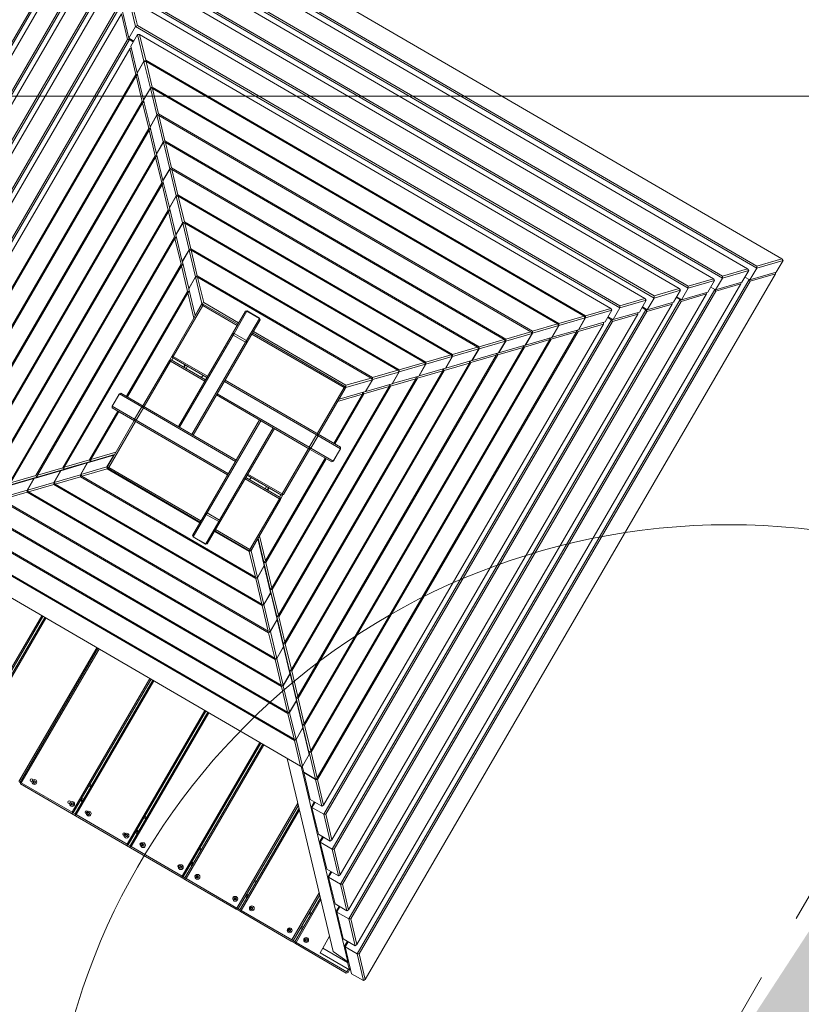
# Model space of a CAD drawing. Extents: x 5477758 to 5478338, y 5918274 to 5918502.
# Tile 149 of 155: x 5478302.87 to 5478304.01, y 5918395.3 to 5918396.74. Entities that reach past the tile are written whole.
import ezdxf

# ---------------------------------------------------------------- set-up
doc = ezdxf.new("R2010")
doc.units = 0
doc.linetypes.add('DASHED', pattern=[19.05, 12.7, -6.35])
doc.layers.get('0').update_dxf_attribs({"linetype": 'CONTINUOUS', "lineweight": 13})
for name, color, linetype, lineweight in [('0_opis zabawek', 7, 'CONTINUOUS', 18), ('Widoczne (ISO)', 7, 'CONTINUOUS', 50), ('Widoczne wąskie (ISO)', 7, 'CONTINUOUS', 35)]:
    doc.layers.add(name, color=color, linetype=linetype, lineweight=lineweight)
doc.styles.add('Arial', font='arial.ttf')

# ---------------------------------------------------------------- blocks, each defined once
blk = doc.blocks.new('zw$11A0')
at = {"linetype": 'DASHED', "lineweight": 0, "ltscale": 0.01}
blk.add_lwpolyline([(355.47, -15.73, 0.414024), (305.47, 34.23), (189.05, 34.23, 0.414214), (139.05, -15.77), (139.04, -138.19, 0.414239), (189.04, -188.19), (305.36, -188.19, 0.413955), (355.36, -138.24)], format="xyb", close=True, dxfattribs=at)
at = {"layer": 'Widoczne (ISO)', "lineweight": 0}
for p, q in [((189.32, -15.77), (305.08, -15.77)), ((305.08, -15.77), (302.44, -18.54)), ((305.08, -15.77), (305.35, -15.89)), ((302.58, -18.79), (305.35, -15.89)), ((305.35, -15.89), (305.35, -17.88)), ((302.44, -18.54), (191.97, -18.54)), ((302.44, -18.54), (302.58, -18.79)), ((305.35, -17.88), (302.58, -20.78)), ((302.71, -20.94), (305.36, -18.14)), ((305.36, -18.14), (305.28, -17.96)), ((305.36, -18.14), (305.36, -137.59)), ((191.82, -18.79), (302.58, -18.79)), ((192.92, -19.54), (301.48, -19.54)), ((301.48, -19.54), (298.84, -22.31)), ((298.98, -22.57), (301.75, -19.66)), ((301.48, -19.54), (301.75, -19.66)), ((301.75, -19.66), (301.75, -21.65)), ((302.58, -18.79), (302.58, -20.78)), ((191.7, -20.94), (191.7, -134.8)), ((191.95, -134.94), (191.95, -20.79)), ((302.58, -20.78), (301.75, -20.78)), ((302.45, -20.79), (302.43, -20.79)), ((302.45, -20.79), (302.45, -134.94)), ((302.71, -20.94), (302.45, -20.79)), ((302.46, -20.79), (302.45, -20.79)), ((302.54, -20.82), (302.58, -20.78)), ((302.71, -134.8), (302.71, -20.94)), ((192.66, -133.79), (192.66, -21.94)), ((195.42, -22.57), (298.98, -22.57)), ((298.84, -22.31), (195.57, -22.31)), ((298.84, -22.31), (298.98, -22.57)), ((301.75, -21.65), (298.98, -24.56)), ((298.98, -22.57), (298.98, -24.56)), ((299.09, -24.74), (301.75, -21.94)), ((301.75, -21.94), (301.66, -21.75)), ((301.75, -21.94), (301.75, -133.79)), ((196.52, -23.31), (297.88, -23.31)), ((297.88, -23.31), (295.24, -26.09)), ((295.39, -26.34), (298.15, -23.44)), ((297.88, -23.31), (298.15, -23.44)), ((298.15, -23.44), (298.15, -25.43)), ((195.31, -24.74), (195.31, -131)), ((195.57, -131.14), (195.57, -24.59)), ((196.27, -129.99), (196.27, -25.75)), ((298.15, -25.43), (295.39, -28.33)), ((295.48, -28.54), (298.13, -25.75)), ((298.13, -25.75), (298.04, -25.55)), ((298.13, -25.75), (298.13, -129.99)), ((298.98, -24.56), (298.15, -24.56)), ((298.84, -24.59), (298.48, -24.59)), ((298.86, -24.57), (298.84, -24.59)), ((298.84, -24.59), (298.84, -131.14)), ((299.09, -24.74), (298.84, -24.59)), ((298.93, -24.6), (298.98, -24.56)), ((299.09, -131), (299.09, -24.74)), ((199.02, -26.34), (295.39, -26.34)), ((295.24, -26.09), (199.17, -26.09)), ((200.12, -27.09), (294.28, -27.09)), ((294.28, -27.09), (291.64, -29.86)), ((291.79, -30.12), (294.55, -27.21)), ((294.28, -27.09), (294.55, -27.21)), ((294.55, -27.21), (294.55, -29.2)), ((295.24, -26.09), (295.39, -26.34)), ((295.39, -26.34), (295.39, -28.33)), ((198.93, -28.54), (198.93, -127.19)), ((199.18, -127.34), (199.18, -28.39)), ((295.39, -28.33), (294.55, -28.33)), ((295.22, -28.39), (294.55, -28.39)), ((295.27, -28.35), (295.22, -28.39)), ((295.48, -28.54), (295.22, -28.39)), ((295.22, -28.39), (295.22, -127.34)), ((295.33, -28.37), (295.39, -28.33)), ((295.48, -127.19), (295.48, -28.54)), ((199.89, -126.19), (199.89, -29.55)), ((202.62, -30.12), (291.79, -30.12)), ((291.64, -29.86), (202.77, -29.86)), ((291.64, -29.86), (291.79, -30.12)), ((294.55, -29.2), (291.79, -32.1)), ((291.79, -30.12), (291.79, -32.1)), ((291.86, -32.34), (294.52, -29.55)), ((294.52, -29.55), (294.42, -29.34)), ((294.52, -29.55), (294.52, -126.19)), ((203.45, -30.99), (206.22, -33.89)), ((206.37, -33.64), (203.72, -30.86)), ((203.72, -30.86), (290.68, -30.86)), ((290.68, -30.86), (288.04, -33.64)), ((288.19, -33.89), (290.96, -30.99)), ((290.68, -30.86), (290.96, -30.99)), ((290.96, -30.99), (290.96, -32.98)), ((202.55, -32.34), (202.55, -123.39)), ((202.8, -123.54), (202.8, -32.2)), ((206.22, -35.88), (203.45, -32.98)), ((290.96, -32.98), (288.19, -35.88)), ((290.9, -33.35), (290.8, -33.14)), ((291.79, -32.1), (290.96, -32.1)), ((291.61, -32.2), (290.96, -32.2)), ((291.67, -32.13), (291.61, -32.2)), ((291.86, -32.34), (291.61, -32.2)), ((291.61, -32.2), (291.61, -123.54)), ((291.73, -32.15), (291.79, -32.1)), ((291.86, -123.39), (291.86, -32.34)), ((203.5, -122.39), (203.5, -33.35)), ((203.5, -33.35), (206.16, -36.14)), ((206.22, -33.89), (206.37, -33.64)), ((206.22, -33.89), (288.19, -33.89)), ((206.22, -33.89), (206.22, -35.88)), ((288.04, -33.64), (206.37, -33.64)), ((288.04, -33.64), (288.19, -33.89)), ((288.19, -33.89), (288.19, -35.88)), ((288.24, -36.14), (290.9, -33.35)), ((290.9, -33.35), (290.9, -122.39)), ((206.41, -36), (206.16, -36.14)), ((207.05, -35.88), (206.22, -35.88)), ((206.28, -35.93), (206.22, -35.88)), ((206.41, -36), (206.33, -35.91)), ((206.41, -119.74), (206.41, -36)), ((206.41, -36), (207.05, -36)), ((207.32, -34.64), (207.05, -34.76)), ((207.05, -34.76), (209.82, -37.67)), ((207.05, -34.76), (207.05, -36.75)), ((209.97, -37.41), (207.32, -34.64)), ((207.32, -34.64), (287.09, -34.64)), ((287.09, -34.64), (284.44, -37.41)), ((284.59, -37.67), (287.36, -34.76)), ((287.09, -34.64), (287.36, -34.76)), ((287.36, -34.76), (287.36, -36.75)), ((288.19, -35.88), (287.36, -35.88)), ((287.99, -36), (287.36, -36)), ((288.08, -35.91), (287.99, -36)), ((288.24, -36.14), (287.99, -36)), ((287.99, -36), (287.99, -119.74)), ((288.13, -35.93), (288.19, -35.88)), ((206.16, -36.14), (206.16, -119.59)), ((209.82, -39.65), (207.05, -36.75)), ((207.12, -37.15), (207.22, -36.93)), ((207.12, -118.58), (207.12, -37.15)), ((207.12, -37.15), (209.78, -39.94)), ((209.82, -37.67), (209.97, -37.41)), ((284.44, -37.41), (209.97, -37.41)), ((284.44, -37.41), (284.59, -37.67)), ((287.36, -36.75), (284.59, -39.65)), ((284.63, -39.94), (287.29, -37.15)), ((287.29, -37.15), (287.18, -36.93)), ((287.29, -37.15), (287.29, -118.58)), ((288.24, -119.59), (288.24, -36.14)), ((209.82, -37.67), (209.92, -37.67)), ((209.82, -37.67), (209.82, -39.65)), ((210.12, -37.57), (209.85, -37.7)), ((209.85, -37.7), (212.62, -40.6)), ((209.85, -37.7), (209.85, -39.69)), ((212.77, -40.35), (210.12, -37.57)), ((210.12, -37.57), (284.29, -37.57)), ((284.29, -37.57), (281.64, -40.35)), ((281.79, -40.6), (284.56, -37.7)), ((284.29, -37.57), (284.56, -37.7)), ((284.49, -37.67), (284.59, -37.67)), ((284.56, -37.7), (284.56, -39.69)), ((284.59, -37.67), (284.59, -39.65)), ((209.98, -39.83), (209.78, -39.94)), ((209.78, -39.94), (209.78, -115.79)), ((209.85, -39.65), (209.82, -39.65)), ((209.85, -39.68), (209.82, -39.65)), ((212.62, -42.59), (209.85, -39.69)), ((209.93, -40.11), (210.04, -39.88)), ((209.93, -115.63), (209.93, -40.11)), ((209.93, -40.11), (212.59, -42.9)), ((210.03, -39.9), (210.03, -39.87)), ((212.62, -40.6), (212.77, -40.35)), ((281.64, -40.35), (212.77, -40.35)), ((281.64, -40.35), (281.79, -40.6)), ((284.56, -39.69), (281.79, -42.59)), ((281.82, -42.9), (284.47, -40.11)), ((284.47, -40.11), (284.37, -39.88)), ((284.38, -39.87), (284.38, -39.9)), ((284.63, -39.94), (284.42, -39.83)), ((284.47, -40.11), (284.47, -115.63)), ((284.59, -39.65), (284.56, -39.65)), ((284.56, -39.68), (284.59, -39.65)), ((284.63, -115.79), (284.63, -39.94)), ((212.62, -40.6), (212.72, -40.6)), ((212.62, -40.6), (212.62, -42.59)), ((212.92, -40.51), (212.65, -40.63)), ((212.65, -40.63), (215.42, -43.54)), ((212.65, -40.63), (212.65, -42.62)), ((215.57, -43.28), (212.92, -40.51)), ((212.92, -40.51), (281.49, -40.51)), ((281.49, -40.51), (278.84, -43.28)), ((278.99, -43.54), (281.76, -40.63)), ((281.49, -40.51), (281.76, -40.63)), ((281.69, -40.6), (281.79, -40.6)), ((281.76, -40.63), (281.76, -42.62)), ((281.79, -40.6), (281.79, -42.59)), ((212.8, -42.78), (212.59, -42.9)), ((212.59, -42.9), (212.59, -112.83)), ((212.65, -42.59), (212.62, -42.59)), ((212.65, -42.62), (212.62, -42.59)), ((215.42, -45.52), (212.65, -42.62)), ((212.74, -43.06), (212.85, -42.83)), ((212.74, -112.67), (212.74, -43.06)), ((212.74, -43.06), (215.4, -45.86)), ((212.84, -42.85), (212.84, -42.82)), ((281.76, -42.62), (278.99, -45.52)), ((279, -45.86), (281.66, -43.06)), ((281.66, -43.06), (281.55, -42.83)), ((281.56, -42.82), (281.56, -42.85)), ((281.82, -42.9), (281.61, -42.78)), ((281.66, -43.06), (281.66, -112.67)), ((281.79, -42.59), (281.76, -42.59)), ((281.76, -42.62), (281.79, -42.59)), ((281.82, -112.83), (281.82, -42.9)), ((215.42, -43.54), (215.57, -43.28)), ((215.42, -43.54), (215.52, -43.54)), ((215.42, -43.54), (215.42, -45.52)), ((215.72, -43.44), (215.45, -43.57)), ((215.45, -43.57), (218.22, -46.47)), ((215.45, -43.57), (215.45, -45.56)), ((278.84, -43.28), (215.57, -43.28)), ((218.36, -46.22), (215.72, -43.44)), ((215.72, -43.44), (278.69, -43.44)), ((278.69, -43.44), (276.04, -46.22)), ((276.19, -46.47), (278.96, -43.57)), ((278.69, -43.44), (278.96, -43.57)), ((278.84, -43.28), (278.99, -43.54)), ((278.89, -43.54), (278.99, -43.54)), ((278.96, -43.57), (278.96, -45.56)), ((278.99, -43.54), (278.99, -45.52)), ((215.62, -45.73), (215.4, -45.86)), ((215.4, -45.86), (215.4, -109.88)), ((215.45, -45.52), (215.42, -45.52)), ((215.45, -45.55), (215.42, -45.52)), ((218.22, -48.46), (215.45, -45.56)), ((215.56, -46.02), (215.67, -45.78)), ((215.56, -109.71), (215.56, -46.02)), ((215.56, -46.02), (218.21, -48.81)), ((215.65, -45.81), (215.65, -45.77)), ((278.96, -45.56), (276.19, -48.46)), ((276.19, -48.81), (278.85, -46.02)), ((278.85, -46.02), (278.74, -45.78)), ((278.75, -45.77), (278.75, -45.81)), ((279, -45.86), (278.79, -45.73)), ((278.85, -46.02), (278.85, -109.71)), ((278.99, -45.52), (278.96, -45.52)), ((278.96, -45.55), (278.99, -45.52)), ((279, -109.88), (279, -45.86)), ((218.22, -46.47), (218.36, -46.22)), ((218.22, -46.47), (218.32, -46.47)), ((218.22, -46.47), (218.22, -48.46)), ((218.25, -46.5), (218.52, -46.38)), ((218.25, -46.5), (221.02, -49.41)), ((218.25, -46.5), (218.25, -48.49)), ((276.04, -46.22), (218.36, -46.22)), ((218.52, -46.38), (275.89, -46.38)), ((221.16, -49.15), (218.52, -46.38)), ((275.89, -46.38), (273.24, -49.15)), ((273.39, -49.41), (276.16, -46.5)), ((275.89, -46.38), (276.16, -46.5)), ((276.04, -46.22), (276.19, -46.47)), ((276.09, -46.47), (276.19, -46.47)), ((276.16, -46.5), (276.16, -48.49)), ((276.19, -46.47), (276.19, -48.46)), ((218.43, -48.69), (218.21, -48.81)), ((218.21, -48.81), (218.21, -106.92)), ((218.25, -48.46), (218.22, -48.46)), ((218.25, -48.49), (218.22, -48.46)), ((221.02, -51.4), (218.25, -48.49)), ((218.37, -48.98), (218.48, -48.74)), ((218.37, -106.76), (218.37, -48.98)), ((218.37, -48.98), (221.03, -51.77)), ((218.47, -48.77), (218.47, -48.72)), ((273.38, -51.77), (276.04, -48.98)), ((276.16, -48.49), (273.39, -51.4)), ((276.04, -48.98), (275.93, -48.74)), ((275.94, -48.72), (275.94, -48.77)), ((276.19, -48.81), (275.97, -48.69)), ((276.04, -48.98), (276.04, -106.76)), ((276.19, -48.46), (276.16, -48.46)), ((276.16, -48.49), (276.19, -48.46)), ((276.19, -106.92), (276.19, -48.81)), ((221.16, -49.15), (221.02, -49.41)), ((221.02, -49.41), (221.12, -49.41)), ((221.02, -49.41), (221.02, -51.4)), ((221.05, -49.44), (221.32, -49.32)), ((221.05, -49.44), (223.82, -52.34)), ((221.05, -49.44), (221.05, -51.43)), ((273.24, -49.15), (221.16, -49.15)), ((221.32, -49.32), (273.09, -49.32)), ((223.96, -52.09), (221.32, -49.32)), ((273.09, -49.32), (270.44, -52.09)), ((270.59, -52.34), (273.36, -49.44)), ((273.09, -49.32), (273.36, -49.44)), ((273.24, -49.15), (273.39, -49.41)), ((273.29, -49.41), (273.39, -49.41)), ((273.36, -49.44), (273.36, -51.43)), ((273.39, -49.41), (273.39, -51.4)), ((221.05, -51.4), (221.02, -51.4)), ((221.05, -51.42), (221.02, -51.4)), ((221.25, -51.64), (221.03, -51.77)), ((221.03, -51.77), (221.03, -103.96)), ((223.82, -54.33), (221.05, -51.43)), ((221.18, -51.93), (221.29, -51.69)), ((221.28, -51.72), (221.28, -51.67)), ((273.36, -51.43), (270.59, -54.33)), ((273.23, -51.93), (273.11, -51.69)), ((273.13, -51.67), (273.13, -51.72)), ((273.38, -51.77), (273.15, -51.64)), ((273.39, -51.4), (273.36, -51.4)), ((273.36, -51.42), (273.39, -51.4)), ((273.38, -103.96), (273.38, -51.77)), ((221.18, -103.8), (221.18, -51.93)), ((221.18, -51.93), (223.84, -54.73)), ((223.96, -52.09), (223.82, -52.34)), ((223.82, -52.34), (223.92, -52.34)), ((223.82, -52.34), (223.82, -54.33)), ((224.12, -52.25), (223.85, -52.38)), ((223.85, -52.38), (226.62, -55.28)), ((223.85, -52.38), (223.85, -54.36)), ((270.44, -52.09), (223.96, -52.09)), ((226.76, -55.03), (224.12, -52.25)), ((224.12, -52.25), (270.29, -52.25)), ((270.29, -52.25), (267.64, -55.03)), ((267.79, -55.28), (270.56, -52.38)), ((270.29, -52.25), (270.56, -52.38)), ((270.44, -52.09), (270.59, -52.34)), ((270.49, -52.34), (270.59, -52.34)), ((270.56, -52.38), (270.56, -54.36)), ((270.57, -54.73), (273.23, -51.93)), ((270.59, -52.34), (270.59, -54.33)), ((273.23, -51.93), (273.23, -103.8)), ((223.85, -54.33), (223.82, -54.33)), ((223.85, -54.36), (223.82, -54.33)), ((224.07, -54.6), (223.84, -54.73)), ((223.84, -54.73), (223.84, -101.01)), ((226.62, -57.27), (223.85, -54.36)), ((223.99, -54.89), (224.11, -54.64)), ((224.09, -54.68), (224.09, -54.62)), ((270.56, -54.36), (267.79, -57.27)), ((270.41, -54.89), (270.3, -54.64)), ((270.32, -54.62), (270.32, -54.68)), ((270.57, -54.73), (270.34, -54.6)), ((270.59, -54.33), (270.56, -54.33)), ((270.56, -54.36), (270.59, -54.33)), ((270.57, -101.01), (270.57, -54.73)), ((223.99, -100.84), (223.99, -54.89)), ((223.99, -54.89), (226.65, -57.68)), ((226.62, -55.28), (226.76, -55.03)), ((226.62, -55.28), (226.72, -55.28)), ((226.62, -55.28), (226.62, -57.27)), ((226.92, -55.19), (226.65, -55.31)), ((226.65, -55.31), (229.42, -58.22)), ((226.65, -55.31), (226.65, -57.3)), ((267.64, -55.03), (226.76, -55.03)), ((229.56, -57.96), (226.92, -55.19)), ((226.92, -55.19), (267.49, -55.19)), ((267.49, -55.19), (264.84, -57.96)), ((264.99, -58.22), (267.76, -55.31)), ((267.49, -55.19), (267.76, -55.31)), ((267.64, -55.03), (267.79, -55.28)), ((267.69, -55.28), (267.79, -55.28)), ((267.76, -57.68), (270.41, -54.89)), ((267.76, -55.31), (267.76, -57.3)), ((267.79, -55.28), (267.79, -57.27)), ((270.41, -54.89), (270.41, -100.84)), ((226.65, -57.27), (226.62, -57.27)), ((226.65, -57.29), (226.62, -57.27)), ((229.42, -60.2), (226.65, -57.3)), ((226.88, -57.55), (226.65, -57.68)), ((226.8, -57.85), (226.92, -57.59)), ((226.9, -57.64), (226.9, -57.57)), ((267.76, -57.3), (264.99, -60.2)), ((267.6, -57.85), (267.48, -57.59)), ((267.5, -57.57), (267.5, -57.64)), ((267.76, -57.68), (267.52, -57.55)), ((267.79, -57.27), (267.76, -57.27)), ((267.76, -57.29), (267.79, -57.27)), ((226.65, -57.68), (226.65, -98.05)), ((226.8, -97.89), (226.8, -57.85)), ((226.8, -57.85), (229.46, -60.64)), ((229.42, -58.22), (229.56, -57.96)), ((229.42, -58.22), (229.52, -58.22)), ((229.42, -58.22), (229.42, -60.2)), ((229.72, -58.12), (229.45, -58.25)), ((229.45, -58.25), (232.21, -61.15)), ((229.45, -58.25), (229.45, -60.24)), ((264.84, -57.96), (229.56, -57.96)), ((232.36, -60.9), (229.72, -58.12)), ((229.72, -58.12), (264.69, -58.12)), ((264.69, -58.12), (262.04, -60.9)), ((262.19, -61.15), (264.96, -58.25)), ((264.69, -58.12), (264.96, -58.25)), ((264.84, -57.96), (264.99, -58.22)), ((264.89, -58.22), (264.99, -58.22)), ((264.94, -60.64), (267.6, -57.85)), ((264.96, -58.25), (264.96, -60.24)), ((264.99, -58.22), (264.99, -60.2)), ((267.6, -57.85), (267.6, -97.89)), ((267.76, -98.05), (267.76, -57.68)), ((229.45, -60.2), (229.42, -60.2)), ((229.45, -60.23), (229.42, -60.2)), ((232.21, -63.14), (229.45, -60.24)), ((229.7, -60.5), (229.46, -60.64)), ((229.71, -60.6), (229.71, -60.52)), ((264.96, -60.24), (262.19, -63.14)), ((264.69, -60.52), (264.69, -60.6)), ((264.94, -60.64), (264.7, -60.5)), ((264.99, -60.2), (264.96, -60.2)), ((264.96, -60.23), (264.99, -60.2)), ((229.46, -60.64), (229.46, -95.09)), ((229.62, -60.8), (229.74, -60.54)), ((229.62, -94.93), (229.62, -60.8)), ((229.62, -60.8), (232.27, -63.6)), ((232.21, -61.15), (232.36, -60.9)), ((232.21, -61.15), (232.32, -61.15)), ((232.21, -61.15), (232.21, -63.14)), ((232.52, -61.06), (232.25, -61.18)), ((232.25, -61.18), (235.01, -64.09)), ((232.25, -61.18), (232.25, -63.17)), ((262.04, -60.9), (232.36, -60.9)), ((235.16, -63.83), (232.52, -61.06)), ((232.52, -61.06), (261.89, -61.06)), ((241.06, -61.85), (241.26, -61.69)), ((241.26, -61.73), (241.06, -61.85)), ((241.06, -61.85), (241.06, -65.62)), ((241.26, -61.69), (241.26, -61.73)), ((243.36, -61.69), (241.26, -61.69)), ((241.26, -65.5), (241.26, -61.73)), ((241.26, -61.73), (243.36, -61.73)), ((243.36, -61.69), (243.56, -61.85)), ((243.36, -61.73), (243.36, -61.69)), ((243.56, -61.85), (243.36, -61.73)), ((243.36, -61.73), (243.36, -65.5)), ((243.56, -65.62), (243.56, -61.85)), ((261.89, -61.06), (259.24, -63.83)), ((259.39, -64.09), (262.16, -61.18)), ((262.16, -61.18), (261.89, -61.06)), ((262.04, -60.9), (262.19, -61.15)), ((262.09, -61.15), (262.19, -61.15)), ((262.13, -63.6), (264.79, -60.8)), ((262.16, -61.18), (262.16, -63.17)), ((262.19, -61.15), (262.19, -63.14)), ((264.79, -60.8), (264.67, -60.54)), ((264.79, -60.8), (264.79, -94.93)), ((264.94, -95.09), (264.94, -60.64)), ((232.25, -63.14), (232.21, -63.14)), ((232.25, -63.16), (232.21, -63.14)), ((235.01, -66.07), (232.25, -63.17)), ((262.16, -63.17), (259.39, -66.07)), ((262.19, -63.14), (262.16, -63.14)), ((262.16, -63.16), (262.19, -63.14)), ((232.52, -63.46), (232.27, -63.6)), ((232.27, -63.6), (232.27, -81.37)), ((232.43, -63.76), (232.55, -63.49)), ((232.43, -81.37), (232.43, -63.76)), ((232.43, -63.76), (235.06, -66.52)), ((232.53, -63.55), (232.53, -63.46)), ((235.16, -63.83), (235.01, -64.09)), ((235.01, -64.09), (235.24, -64.09)), ((235.01, -64.09), (235.01, -66.07)), ((235.06, -64.27), (235.26, -64.07)), ((235.26, -64.27), (235.06, -64.27)), ((235.06, -64.27), (235.06, -72.87)), ((241.06, -63.83), (235.16, -63.83)), ((235.26, -64.07), (235.26, -64.27)), ((241.06, -64.07), (235.26, -64.07)), ((235.26, -64.27), (241.06, -64.27)), ((235.26, -72.87), (235.26, -64.27)), ((259.24, -63.83), (243.56, -63.83)), ((259.16, -64.07), (243.56, -64.07)), ((243.56, -64.27), (259.16, -64.27)), ((259.16, -64.07), (259.36, -64.27)), ((259.16, -64.27), (259.16, -64.07)), ((259.36, -64.27), (259.16, -64.27)), ((259.16, -64.27), (259.16, -72.07)), ((259.17, -64.09), (259.39, -64.09)), ((259.24, -63.83), (259.39, -64.09)), ((259.36, -66.52), (261.98, -63.76)), ((259.36, -72.07), (259.36, -64.27)), ((259.39, -64.09), (259.39, -66.07)), ((261.98, -63.76), (261.85, -63.49)), ((261.88, -63.46), (261.88, -63.55)), ((262.13, -63.6), (261.89, -63.46)), ((261.98, -63.76), (261.98, -72.07)), ((262.13, -72.07), (262.13, -63.6)), ((235.06, -66.11), (235.01, -66.07)), ((235.06, -66.07), (235.01, -66.07)), ((235.06, -66.11), (235.03, -66.09)), ((241.06, -65.62), (241.26, -65.5)), ((241.26, -65.78), (241.06, -65.62)), ((241.06, -65.62), (241.06, -81.37)), ((241.26, -65.5), (241.26, -65.78)), ((243.36, -65.5), (241.26, -65.5)), ((241.26, -81.37), (241.26, -65.78)), ((241.26, -65.78), (243.36, -65.78)), ((243.36, -65.78), (243.36, -65.5)), ((243.36, -65.5), (243.56, -65.62)), ((243.56, -65.62), (243.36, -65.78)), ((243.36, -65.78), (243.36, -81.37)), ((243.56, -81.37), (243.56, -65.62)), ((259.36, -66.1), (259.39, -66.07)), ((259.39, -66.07), (259.36, -66.07)), ((259.37, -66.09), (259.36, -66.11)), ((235.26, -73.07), (235.06, -72.87)), ((235.06, -72.87), (235.26, -72.87)), ((235.06, -73.67), (235.26, -73.47)), ((235.09, -72.9), (235.09, -73.64)), ((235.26, -72.87), (235.26, -73.07)), ((241.06, -72.87), (235.26, -72.87)), ((235.26, -73.07), (241.06, -73.07)), ((235.26, -73.47), (235.26, -73.67)), ((241.06, -73.47), (235.26, -73.47)), ((235.34, -73.47), (235.34, -73.07)), ((237.33, -73.07), (237.33, -73.47)), ((237.46, -73.47), (237.46, -73.07)), ((237.78, -73.07), (237.78, -73.47)), ((240.41, -73.07), (240.41, -73.47)), ((259.31, -72.07), (243.56, -72.07)), ((243.56, -72.27), (259.15, -72.27)), ((259.15, -72.27), (259.31, -72.07)), ((259.43, -72.27), (259.15, -72.27)), ((259.15, -72.27), (259.15, -74.37)), ((259.31, -72.07), (259.43, -72.27)), ((263.08, -72.07), (259.31, -72.07)), ((259.43, -74.37), (259.43, -72.27)), ((259.43, -72.27), (263.19, -72.27)), ((263.08, -72.07), (263.24, -72.27)), ((263.19, -72.27), (263.08, -72.07)), ((263.24, -72.27), (263.19, -72.27)), ((263.19, -72.27), (263.19, -74.37)), ((263.24, -74.37), (263.24, -72.27)), ((235.26, -73.67), (235.06, -73.67)), ((235.06, -73.67), (235.06, -81.37)), ((235.26, -73.67), (241.06, -73.67)), ((235.26, -81.37), (235.26, -73.67)), ((259.15, -74.37), (243.56, -74.37)), ((243.56, -74.57), (259.31, -74.57)), ((250.86, -74.57), (250.86, -90.33)), ((251.06, -90.17), (251.06, -74.57)), ((253.16, -74.57), (253.16, -90.17)), ((253.36, -90.33), (253.36, -74.57)), ((259.15, -74.37), (259.43, -74.37)), ((259.31, -74.57), (259.15, -74.37)), ((259.16, -74.57), (259.16, -82.27)), ((259.43, -74.37), (259.31, -74.57)), ((259.31, -74.57), (263.08, -74.57)), ((259.36, -82.27), (259.36, -74.57)), ((263.19, -74.37), (259.43, -74.37)), ((261.98, -74.57), (261.98, -91.97)), ((262.13, -92.14), (262.13, -74.57)), ((263.08, -74.57), (263.19, -74.37)), ((263.24, -74.37), (263.08, -74.57)), ((263.19, -74.37), (263.24, -74.37)), ((231.17, -81.57), (231.33, -81.37)), ((231.22, -81.57), (231.17, -81.57)), ((231.17, -81.57), (231.17, -83.67)), ((231.33, -81.37), (231.22, -81.57)), ((231.22, -81.57), (234.98, -81.57)), ((231.22, -83.67), (231.22, -81.57)), ((235.1, -81.37), (231.33, -81.37)), ((234.98, -81.57), (235.1, -81.37)), ((235.26, -81.57), (234.98, -81.57)), ((234.98, -81.57), (234.98, -83.67)), ((235.1, -81.37), (235.26, -81.57)), ((250.86, -81.37), (235.1, -81.37)), ((235.26, -81.57), (250.86, -81.57)), ((235.26, -83.67), (235.26, -81.57)), ((259.16, -82.27), (253.36, -82.27)), ((253.36, -82.47), (259.16, -82.47)), ((259.16, -82.87), (253.36, -82.87)), ((253.36, -83.07), (259.16, -83.07)), ((254, -82.87), (254, -82.47)), ((256.63, -82.87), (256.63, -82.47)), ((256.94, -82.47), (256.94, -82.87)), ((257.07, -82.87), (257.07, -82.47)), ((259.07, -82.47), (259.07, -82.87)), ((259.16, -82.27), (259.36, -82.27)), ((259.16, -82.47), (259.16, -82.27)), ((259.36, -82.27), (259.16, -82.47)), ((259.16, -82.87), (259.36, -83.07)), ((259.16, -83.07), (259.16, -82.87)), ((259.36, -83.07), (259.16, -83.07)), ((259.16, -83.07), (259.16, -91.67)), ((259.32, -83.04), (259.32, -82.31)), ((259.36, -91.67), (259.36, -83.07)), ((231.17, -83.67), (231.22, -83.67)), ((231.33, -83.87), (231.17, -83.67)), ((231.22, -83.67), (231.33, -83.87)), ((234.98, -83.67), (231.22, -83.67)), ((231.33, -83.87), (235.1, -83.87)), ((232.27, -83.87), (232.27, -92.14)), ((232.43, -91.97), (232.43, -83.87)), ((235.1, -83.87), (234.98, -83.67)), ((234.98, -83.67), (235.26, -83.67)), ((235.06, -83.87), (235.06, -91.67)), ((235.26, -83.67), (235.1, -83.87)), ((235.1, -83.87), (250.86, -83.87)), ((250.86, -83.67), (235.26, -83.67)), ((235.26, -91.67), (235.26, -83.87)), ((235.06, -89.21), (232.43, -91.97)), ((261.98, -91.97), (259.36, -89.22)), ((232.25, -92.66), (235.01, -89.75)), ((232.56, -92.25), (235.06, -89.62)), ((235.06, -89.71), (235.01, -89.75)), ((235.01, -89.75), (235.06, -89.75)), ((235.01, -91.74), (235.01, -89.75)), ((250.86, -90.33), (251.06, -90.17)), ((251.06, -90.44), (250.86, -90.33)), ((250.86, -90.33), (250.86, -94.1)), ((251.06, -90.17), (251.06, -90.44)), ((253.16, -90.17), (251.06, -90.17)), ((251.06, -94.21), (251.06, -90.44)), ((251.06, -90.44), (253.16, -90.44)), ((253.16, -90.17), (253.36, -90.33)), ((253.16, -90.44), (253.16, -90.17)), ((253.36, -90.33), (253.16, -90.44)), ((253.16, -90.44), (253.16, -94.21)), ((253.36, -94.1), (253.36, -90.33)), ((259.36, -89.63), (261.85, -92.25)), ((259.36, -89.72), (259.39, -89.75)), ((259.36, -89.75), (259.39, -89.75)), ((259.39, -89.75), (262.16, -92.66)), ((259.39, -91.74), (259.39, -89.75)), ((232.27, -92.14), (229.62, -94.93)), ((235.01, -91.74), (232.25, -94.64)), ((232.27, -92.14), (232.53, -92.28)), ((232.43, -91.97), (232.56, -92.25)), ((232.52, -94.77), (235.16, -91.99)), ((232.53, -92.28), (232.53, -92.18)), ((235.16, -91.99), (235.01, -91.74)), ((235.12, -91.74), (235.01, -91.74)), ((235.26, -91.87), (235.06, -91.67)), ((235.06, -91.67), (235.26, -91.67)), ((235.16, -91.99), (250.86, -91.99)), ((235.26, -91.67), (235.26, -91.87)), ((250.86, -91.67), (235.26, -91.67)), ((235.26, -91.87), (250.86, -91.87)), ((259.16, -91.67), (253.36, -91.67)), ((253.36, -91.87), (259.16, -91.87)), ((253.36, -91.99), (259.24, -91.99)), ((259.16, -91.67), (259.36, -91.67)), ((259.16, -91.87), (259.16, -91.67)), ((259.36, -91.67), (259.16, -91.87)), ((259.24, -91.99), (259.39, -91.74)), ((259.24, -91.99), (261.89, -94.77)), ((259.39, -91.74), (259.29, -91.74)), ((262.16, -94.64), (259.39, -91.74)), ((261.98, -91.97), (261.85, -92.25)), ((261.88, -92.28), (262.13, -92.14)), ((261.88, -92.18), (261.88, -92.28)), ((264.79, -94.93), (262.13, -92.14)), ((229.45, -95.6), (232.21, -92.69)), ((229.74, -95.2), (232.53, -92.28)), ((232.25, -92.66), (232.21, -92.69)), ((232.21, -92.69), (232.25, -92.69)), ((232.21, -94.68), (232.21, -92.69)), ((232.25, -94.64), (232.25, -92.66)), ((232.53, -92.28), (232.6, -92.28)), ((232.56, -92.25), (232.64, -92.25)), ((261.85, -92.25), (261.77, -92.25)), ((261.88, -92.28), (261.8, -92.28)), ((261.88, -92.28), (264.66, -95.2)), ((262.16, -92.66), (262.19, -92.69)), ((262.16, -94.64), (262.16, -92.66)), ((262.16, -92.69), (262.19, -92.69)), ((262.19, -92.69), (264.96, -95.6)), ((262.19, -94.68), (262.19, -92.69)), ((229.46, -95.09), (226.8, -97.89)), ((232.21, -94.68), (229.45, -97.59)), ((229.46, -95.09), (229.71, -95.24)), ((229.62, -94.93), (229.74, -95.2)), ((229.72, -97.71), (232.36, -94.93)), ((232.32, -94.68), (232.21, -94.68)), ((232.36, -94.93), (232.21, -94.68)), ((232.25, -94.64), (232.52, -94.77)), ((232.36, -94.93), (262.04, -94.93)), ((261.89, -94.77), (232.52, -94.77)), ((250.86, -94.1), (251.06, -94.21)), ((251.06, -94.26), (250.86, -94.1)), ((251.06, -94.21), (251.06, -94.26)), ((253.16, -94.21), (251.06, -94.21)), ((251.06, -94.26), (253.16, -94.26)), ((253.36, -94.1), (253.16, -94.26)), ((253.16, -94.21), (253.36, -94.1)), ((253.16, -94.26), (253.16, -94.21)), ((261.89, -94.77), (262.16, -94.64)), ((262.19, -94.68), (262.04, -94.93)), ((262.04, -94.93), (264.69, -97.71)), ((262.19, -94.68), (262.09, -94.68)), ((264.96, -97.59), (262.19, -94.68)), ((264.79, -94.93), (264.66, -95.2)), ((264.69, -95.24), (264.94, -95.09)), ((267.6, -97.89), (264.94, -95.09)), ((226.65, -98.54), (229.42, -95.63)), ((226.93, -98.16), (229.71, -95.24)), ((229.45, -95.61), (229.42, -95.63)), ((229.42, -95.63), (229.45, -95.63)), ((229.42, -97.62), (229.42, -95.63)), ((229.45, -97.59), (229.45, -95.6)), ((229.71, -95.24), (229.71, -95.14)), ((229.71, -95.24), (229.79, -95.24)), ((229.74, -95.2), (229.82, -95.2)), ((264.66, -95.2), (264.58, -95.2)), ((264.69, -95.24), (264.61, -95.24)), ((264.69, -95.14), (264.69, -95.24)), ((264.69, -95.24), (267.47, -98.16)), ((264.96, -97.59), (264.96, -95.6)), ((264.96, -95.61), (264.99, -95.63)), ((264.96, -95.63), (264.99, -95.63)), ((264.99, -95.63), (267.76, -98.54)), ((264.99, -97.62), (264.99, -95.63)), ((229.42, -97.62), (226.65, -100.53)), ((226.8, -97.89), (226.93, -98.16)), ((226.92, -100.65), (229.56, -97.87)), ((229.52, -97.62), (229.42, -97.62)), ((229.56, -97.87), (229.42, -97.62)), ((229.72, -97.71), (229.45, -97.59)), ((229.56, -97.87), (264.84, -97.87)), ((264.69, -97.71), (229.72, -97.71)), ((264.69, -97.71), (264.96, -97.59)), ((264.99, -97.62), (264.84, -97.87)), ((264.84, -97.87), (267.49, -100.65)), ((264.99, -97.62), (264.89, -97.62)), ((267.76, -100.53), (264.99, -97.62)), ((267.6, -97.89), (267.47, -98.16)), ((223.85, -101.48), (226.62, -98.57)), ((226.65, -98.05), (223.99, -100.84)), ((224.12, -101.12), (226.9, -98.19)), ((226.65, -98.55), (226.62, -98.57)), ((226.62, -98.57), (226.65, -98.57)), ((226.62, -100.56), (226.62, -98.57)), ((226.65, -98.05), (226.9, -98.19)), ((226.65, -100.53), (226.65, -98.54)), ((226.9, -98.19), (226.9, -98.1)), ((226.9, -98.19), (226.98, -98.19)), ((226.93, -98.16), (227.01, -98.16)), ((267.47, -98.16), (267.4, -98.16)), ((267.5, -98.19), (267.43, -98.19)), ((267.5, -98.19), (267.76, -98.05)), ((267.5, -98.1), (267.5, -98.19)), ((267.5, -98.19), (270.29, -101.12)), ((270.41, -100.84), (267.76, -98.05)), ((267.76, -100.53), (267.76, -98.54)), ((267.76, -98.55), (267.79, -98.57)), ((267.76, -98.57), (267.79, -98.57)), ((267.79, -98.57), (270.56, -101.48)), ((267.79, -100.56), (267.79, -98.57)), ((226.62, -100.56), (223.85, -103.47)), ((224.12, -103.6), (226.76, -100.82)), ((226.72, -100.56), (226.62, -100.56)), ((226.76, -100.82), (226.62, -100.56)), ((226.92, -100.65), (226.65, -100.53)), ((226.76, -100.82), (267.64, -100.82)), ((267.49, -100.65), (226.92, -100.65)), ((267.49, -100.65), (267.76, -100.53)), ((267.79, -100.56), (267.64, -100.82)), ((267.64, -100.82), (270.29, -103.6)), ((267.79, -100.56), (267.69, -100.56)), ((270.56, -103.47), (267.79, -100.56)), ((270.41, -100.84), (270.29, -101.12)), ((270.29, -101.12), (270.21, -101.12)), ((270.32, -101.15), (270.24, -101.15)), ((270.32, -101.15), (270.57, -101.01)), ((270.32, -101.05), (270.32, -101.15)), ((270.32, -101.15), (273.1, -104.08)), ((270.56, -103.47), (270.56, -101.48)), ((270.56, -101.49), (270.59, -101.52)), ((270.56, -101.52), (270.59, -101.52)), ((273.23, -103.8), (270.57, -101.01)), ((270.59, -101.52), (273.36, -104.43)), ((270.59, -103.5), (270.59, -101.52)), ((223.96, -103.76), (270.44, -103.76)), ((270.29, -103.6), (224.12, -103.6)), ((270.29, -103.6), (270.56, -103.47)), ((270.44, -103.76), (270.59, -103.5)), ((270.44, -103.76), (273.09, -106.54)), ((270.59, -103.5), (270.49, -103.5)), ((273.36, -106.41), (270.59, -103.5)), ((273.1, -104.08), (273.02, -104.08)), ((273.13, -104.11), (273.06, -104.11)), ((273.23, -103.8), (273.1, -104.08)), ((273.13, -104.11), (273.38, -103.96)), ((273.13, -104.01), (273.13, -104.11)), ((273.13, -104.11), (275.91, -107.03)), ((273.36, -104.43), (273.39, -104.46)), ((273.36, -106.41), (273.36, -104.43)), ((273.36, -104.46), (273.39, -104.46)), ((276.04, -106.76), (273.38, -103.96)), ((273.39, -104.46), (276.16, -107.37)), ((273.39, -106.45), (273.39, -104.46)), ((273.09, -106.54), (221.32, -106.54)), ((273.36, -106.41), (273.09, -106.54)), ((273.24, -106.7), (273.39, -106.45)), ((273.39, -106.45), (273.29, -106.45)), ((276.16, -109.35), (273.39, -106.45)), ((221.16, -106.7), (273.24, -106.7)), ((273.24, -106.7), (275.89, -109.48)), ((275.91, -107.03), (275.84, -107.03)), ((275.94, -107.06), (275.87, -107.06)), ((276.04, -106.76), (275.91, -107.03)), ((275.94, -107.06), (276.19, -106.92)), ((275.94, -106.97), (275.94, -107.06)), ((275.94, -107.06), (278.72, -109.99)), ((276.16, -107.37), (276.19, -107.4)), ((276.16, -109.35), (276.16, -107.37)), ((276.16, -107.4), (276.19, -107.4)), ((278.85, -109.71), (276.19, -106.92)), ((276.19, -107.4), (278.96, -110.31)), ((276.19, -109.39), (276.19, -107.4)), ((275.89, -109.48), (218.52, -109.48)), ((276.16, -109.35), (275.89, -109.48)), ((276.19, -109.39), (276.04, -109.64)), ((276.19, -109.39), (276.09, -109.39)), ((278.96, -112.3), (276.19, -109.39)), ((218.36, -109.64), (276.04, -109.64)), ((276.04, -109.64), (278.69, -112.42)), ((278.72, -109.99), (278.65, -109.99)), ((278.75, -110.02), (278.68, -110.02)), ((278.85, -109.71), (278.72, -109.99)), ((278.75, -110.02), (279, -109.88)), ((278.75, -109.92), (278.75, -110.02)), ((278.75, -110.02), (281.53, -112.95)), ((278.96, -112.3), (278.96, -110.31)), ((278.96, -110.32), (278.99, -110.34)), ((278.96, -110.34), (278.99, -110.34)), ((278.99, -110.34), (281.76, -113.25)), ((278.99, -112.33), (278.99, -110.34)), ((281.66, -112.67), (279, -109.88)), ((278.69, -112.42), (278.96, -112.3)), ((278.99, -112.33), (278.84, -112.58)), ((278.99, -112.33), (278.89, -112.33)), ((281.76, -115.24), (278.99, -112.33)), ((215.57, -112.58), (278.84, -112.58)), ((278.69, -112.42), (215.72, -112.42)), ((278.84, -112.58), (281.49, -115.36)), ((281.53, -112.95), (281.47, -112.95)), ((281.56, -112.98), (281.5, -112.98)), ((281.66, -112.67), (281.53, -112.95)), ((281.56, -112.98), (281.82, -112.83)), ((281.56, -112.88), (281.56, -112.98)), ((281.56, -112.98), (284.35, -115.9)), ((281.76, -115.24), (281.76, -113.25)), ((284.47, -115.63), (281.82, -112.83)), ((281.49, -115.36), (281.76, -115.24)), ((282.35, -115.9), (281.73, -115.25)), ((281.49, -115.36), (212.92, -115.36)), ((237.7, -115.36), (237.7, -137.99)), ((237.9, -137.99), (237.9, -115.36)), ((238.2, -115.36), (238.2, -137.99)), ((238.4, -137.99), (238.4, -115.36)), ((247, -115.36), (247, -137.99)), ((247.2, -115.36), (247.2, -137.99)), ((247.2, -137.99), (247.2, -115.36)), ((247.4, -137.99), (247.4, -115.36)), ((256, -115.36), (256, -137.99)), ((256.2, -137.99), (256.2, -115.36)), ((256.5, -115.36), (256.5, -137.99)), ((256.7, -137.99), (256.7, -115.36)), ((265.3, -115.36), (265.3, -137.99)), ((265.5, -137.99), (265.5, -115.36)), ((265.8, -115.36), (265.8, -137.99)), ((266, -137.99), (266, -115.36)), ((274.6, -115.36), (274.6, -137.99)), ((274.8, -137.99), (274.8, -115.36)), ((275.1, -115.36), (275.1, -137.99)), ((275.3, -137.99), (275.3, -115.36)), ((299.26, -136.39), (279.27, -115.36)), ((281.6, -115.31), (301.89, -136.65)), ((282.35, -115.9), (282.38, -115.93)), ((284.35, -115.9), (282.35, -115.9)), ((282.38, -115.93), (282.38, -115.9)), ((285.16, -118.86), (282.38, -115.93)), ((284.38, -115.93), (282.38, -115.93)), ((284.47, -115.63), (284.35, -115.9)), ((284.38, -115.93), (284.63, -115.79)), ((284.38, -115.84), (284.38, -115.93)), ((284.38, -115.93), (287.16, -118.86)), ((287.29, -118.58), (284.63, -115.79)), ((287.16, -118.86), (285.16, -118.86)), ((285.87, -118.86), (285.87, -119.59)), ((285.87, -119.59), (285.99, -119.74)), ((285.99, -119.74), (285.99, -118.86)), ((287.29, -118.58), (287.16, -118.86)), ((287.99, -119.74), (288.24, -119.59)), ((290.9, -122.39), (288.24, -119.59)), ((283.9, -120.24), (283.9, -137.99)), ((284.1, -137.99), (284.1, -120.45)), ((284.4, -120.76), (284.4, -137.99)), ((284.6, -137.99), (284.6, -120.97)), ((288.78, -122.66), (285.99, -119.74)), ((287.99, -119.74), (285.99, -119.74)), ((287.99, -119.74), (290.77, -122.66)), ((290.9, -122.39), (290.77, -122.66)), ((290.77, -122.66), (288.78, -122.66)), ((289.48, -122.66), (289.48, -123.39)), ((289.48, -123.39), (289.61, -123.54)), ((289.61, -123.54), (289.61, -122.66)), ((292.39, -126.46), (289.61, -123.54)), ((291.61, -123.54), (289.61, -123.54)), ((291.61, -123.54), (291.86, -123.39)), ((291.61, -123.54), (294.39, -126.46)), ((294.52, -126.19), (291.86, -123.39)), ((294.39, -126.46), (292.39, -126.46)), ((293.1, -126.46), (293.1, -127.19)), ((293.23, -127.34), (293.23, -126.46)), ((294.52, -126.19), (294.39, -126.46)), ((293.1, -127.19), (293.23, -127.34)), ((296.01, -130.26), (293.23, -127.34)), ((295.22, -127.34), (293.23, -127.34)), ((295.22, -127.34), (295.48, -127.19)), ((295.22, -127.34), (298, -130.26)), ((298.13, -129.99), (295.48, -127.19)), ((293.2, -130.02), (293.2, -137.99)), ((293.4, -137.99), (293.4, -130.23)), ((293.7, -130.54), (293.7, -137.99)), ((293.9, -137.99), (293.9, -130.75)), ((298, -130.26), (296.01, -130.26)), ((296.71, -130.26), (296.71, -131)), ((296.71, -131), (296.84, -131.14)), ((296.84, -131.14), (296.84, -130.26)), ((298.13, -129.99), (298, -130.26)), ((298.84, -131.14), (299.09, -131)), ((301.75, -133.79), (299.09, -131)), ((299.62, -134.07), (296.84, -131.14)), ((298.84, -131.14), (296.84, -131.14)), ((298.84, -131.14), (301.62, -134.07)), ((256.5, -133.19), (256.2, -133.19)), ((256.2, -133.39), (256.5, -133.39)), ((265.8, -133.19), (265.5, -133.19)), ((265.5, -133.39), (265.8, -133.39)), ((275.1, -133.19), (274.8, -133.19)), ((274.8, -133.39), (275.1, -133.39)), ((284.4, -133.19), (284.1, -133.19)), ((284.1, -133.39), (284.4, -133.39)), ((293.7, -133.19), (293.4, -133.19)), ((293.4, -133.39), (293.7, -133.39)), ((301.75, -133.79), (301.62, -134.07)), ((297.7, -136.73), (297.7, -134.75)), ((301.62, -134.07), (299.62, -134.07)), ((300.33, -134.07), (300.33, -134.8)), ((300.33, -134.8), (300.46, -134.94)), ((300.46, -134.94), (300.46, -134.07)), ((303.24, -137.87), (300.46, -134.94)), ((302.45, -134.94), (300.46, -134.94)), ((302.71, -134.8), (302.45, -134.94)), ((302.45, -134.94), (305.24, -137.87)), ((305.36, -137.59), (302.71, -134.8)), ((248.8, -136.94), (248.9, -136.88)), ((248.9, -136.77), (249, -136.83)), ((248.9, -136.88), (248.9, -136.77)), ((249, -136.83), (249.1, -136.77)), ((249.1, -136.77), (249.1, -136.88)), ((249.1, -136.88), (249.2, -136.94)), ((255.2, -136.94), (255.3, -136.88)), ((255.3, -136.77), (255.4, -136.83)), ((255.3, -136.88), (255.3, -136.77)), ((255.4, -136.83), (255.5, -136.77)), ((255.5, -136.77), (255.5, -136.88)), ((255.5, -136.88), (255.6, -136.94)), ((256.5, -135.49), (256.2, -135.49)), ((256.5, -135.69), (256.2, -135.69)), ((256.2, -135.69), (256.5, -135.69)), ((256.2, -135.89), (256.5, -135.89)), ((258, -136.94), (258.1, -136.88)), ((258.1, -136.77), (258.2, -136.83)), ((258.1, -136.88), (258.1, -136.77)), ((258.2, -136.83), (258.3, -136.77)), ((258.3, -136.77), (258.3, -136.88)), ((258.3, -136.88), (258.4, -136.94)), ((264.4, -136.94), (264.5, -136.88)), ((264.5, -136.77), (264.6, -136.83)), ((264.5, -136.88), (264.5, -136.77)), ((264.6, -136.83), (264.7, -136.77)), ((264.7, -136.77), (264.7, -136.88)), ((264.7, -136.88), (264.8, -136.94)), ((265.8, -135.49), (265.5, -135.49)), ((265.8, -135.69), (265.5, -135.69)), ((265.5, -135.69), (265.8, -135.69)), ((265.5, -135.89), (265.8, -135.89)), ((267.2, -136.94), (267.3, -136.88)), ((267.3, -136.77), (267.4, -136.83)), ((267.3, -136.88), (267.3, -136.77)), ((267.4, -136.83), (267.5, -136.77)), ((267.5, -136.77), (267.5, -136.88)), ((267.5, -136.88), (267.6, -136.94)), ((273.6, -136.94), (273.7, -136.88)), ((273.7, -136.77), (273.8, -136.83)), ((273.7, -136.88), (273.7, -136.77)), ((273.8, -136.83), (273.9, -136.77)), ((273.9, -136.77), (273.9, -136.88)), ((273.9, -136.88), (274, -136.94)), ((275.1, -135.49), (274.8, -135.49)), ((275.1, -135.69), (274.8, -135.69)), ((274.8, -135.69), (275.1, -135.69)), ((274.8, -135.89), (275.1, -135.89)), ((276.4, -136.94), (276.5, -136.88)), ((276.5, -136.77), (276.6, -136.83)), ((276.5, -136.88), (276.5, -136.77)), ((276.6, -136.83), (276.7, -136.77)), ((276.7, -136.77), (276.7, -136.88)), ((276.7, -136.88), (276.8, -136.94)), ((282.8, -136.94), (282.9, -136.88)), ((282.9, -136.77), (283, -136.83)), ((282.9, -136.88), (282.9, -136.77)), ((283, -136.83), (283.1, -136.77)), ((283.1, -136.77), (283.1, -136.88)), ((283.1, -136.88), (283.2, -136.94)), ((284.4, -135.49), (284.1, -135.49)), ((284.4, -135.69), (284.1, -135.69)), ((284.1, -135.69), (284.4, -135.69)), ((284.1, -135.89), (284.4, -135.89)), ((285.6, -136.94), (285.7, -136.88)), ((285.7, -136.77), (285.8, -136.83)), ((285.7, -136.88), (285.7, -136.77)), ((285.8, -136.83), (285.9, -136.77)), ((285.9, -136.77), (285.9, -136.88)), ((285.9, -136.88), (286, -136.94)), ((292, -136.94), (292.1, -136.88)), ((292.1, -136.77), (292.2, -136.83)), ((292.1, -136.88), (292.1, -136.77)), ((292.2, -136.83), (292.3, -136.77)), ((292.3, -136.77), (292.3, -136.88)), ((292.3, -136.88), (292.4, -136.94)), ((293.7, -135.49), (293.4, -135.49)), ((293.7, -135.69), (293.4, -135.69)), ((293.4, -135.69), (293.7, -135.69)), ((293.4, -135.89), (293.7, -135.89)), ((294.8, -136.94), (294.9, -136.88)), ((294.9, -136.77), (295, -136.83)), ((294.9, -136.88), (294.9, -136.77)), ((295, -136.83), (295.1, -136.77)), ((295.1, -136.77), (295.1, -136.88)), ((295.1, -136.88), (295.2, -136.94)), ((301.89, -136.73), (297.7, -136.73)), ((297.7, -137.54), (297.7, -136.73)), ((301.89, -136.65), (299.26, -136.39)), ((301.89, -136.45), (301.89, -136.73)), ((301.89, -136.65), (301.89, -136.45)), ((301.89, -136.73), (302.7, -137.54)), ((247.2, -137.99), (247.1, -138.09)), ((247.3, -138.09), (247.2, -137.99)), ((247.4, -137.99), (247.3, -138.09)), ((247.4, -138.19), (247.3, -138.09)), ((256, -137.99), (247.4, -137.99)), ((247.4, -138.19), (256, -138.19)), ((248.9, -137), (248.8, -136.94)), ((248.9, -137.12), (248.9, -137)), ((249, -137.06), (248.9, -137.12)), ((249.1, -137.12), (249, -137.06)), ((249.2, -136.94), (249.1, -137)), ((249.1, -137), (249.1, -137.12)), ((255.3, -137), (255.2, -136.94)), ((255.3, -137.12), (255.3, -137)), ((255.4, -137.06), (255.3, -137.12)), ((255.5, -137.12), (255.4, -137.06)), ((255.6, -136.94), (255.5, -137)), ((255.5, -137), (255.5, -137.12)), ((256.1, -138.09), (256, -137.99)), ((256.1, -138.09), (256, -138.19)), ((256, -138.19), (256.7, -138.19)), ((256.2, -137.99), (256.1, -138.09)), ((256.5, -137.99), (256.2, -137.99)), ((256.6, -138.09), (256.5, -137.99)), ((256.7, -137.99), (256.6, -138.09)), ((256.7, -138.19), (256.6, -138.09)), ((265.3, -137.99), (256.7, -137.99)), ((256.7, -138.19), (265.3, -138.19)), ((258.1, -137), (258, -136.94)), ((258.1, -137.12), (258.1, -137)), ((258.2, -137.06), (258.1, -137.12)), ((258.3, -137.12), (258.2, -137.06)), ((258.4, -136.94), (258.3, -137)), ((258.3, -137), (258.3, -137.12)), ((264.5, -137), (264.4, -136.94)), ((264.5, -137.12), (264.5, -137)), ((264.6, -137.06), (264.5, -137.12)), ((264.7, -137.12), (264.6, -137.06)), ((264.8, -136.94), (264.7, -137)), ((264.7, -137), (264.7, -137.12)), ((265.4, -138.09), (265.3, -137.99)), ((265.4, -138.09), (265.3, -138.19)), ((265.3, -138.19), (266, -138.19)), ((265.5, -137.99), (265.4, -138.09)), ((265.8, -137.99), (265.5, -137.99)), ((265.9, -138.09), (265.8, -137.99)), ((266, -137.99), (265.9, -138.09)), ((266, -138.19), (265.9, -138.09)), ((274.6, -137.99), (266, -137.99)), ((266, -138.19), (274.6, -138.19)), ((267.3, -137), (267.2, -136.94)), ((267.3, -137.12), (267.3, -137)), ((267.4, -137.06), (267.3, -137.12)), ((267.5, -137.12), (267.4, -137.06)), ((267.6, -136.94), (267.5, -137)), ((267.5, -137), (267.5, -137.12)), ((273.7, -137), (273.6, -136.94)), ((273.7, -137.12), (273.7, -137)), ((273.8, -137.06), (273.7, -137.12)), ((273.9, -137.12), (273.8, -137.06)), ((274, -136.94), (273.9, -137)), ((273.9, -137), (273.9, -137.12)), ((274.7, -138.09), (274.6, -137.99)), ((274.7, -138.09), (274.6, -138.19)), ((274.6, -138.19), (275.3, -138.19)), ((274.8, -137.99), (274.7, -138.09)), ((275.1, -137.99), (274.8, -137.99)), ((275.2, -138.09), (275.1, -137.99)), ((275.3, -137.99), (275.2, -138.09)), ((275.3, -138.19), (275.2, -138.09)), ((283.9, -137.99), (275.3, -137.99)), ((275.3, -138.19), (283.9, -138.19)), ((276.5, -137), (276.4, -136.94)), ((276.5, -137.12), (276.5, -137)), ((276.6, -137.06), (276.5, -137.12)), ((276.7, -137.12), (276.6, -137.06)), ((276.8, -136.94), (276.7, -137)), ((276.7, -137), (276.7, -137.12)), ((282.9, -137), (282.8, -136.94)), ((282.9, -137.12), (282.9, -137)), ((283, -137.06), (282.9, -137.12)), ((283.1, -137.12), (283, -137.06)), ((283.2, -136.94), (283.1, -137)), ((283.1, -137), (283.1, -137.12)), ((284, -138.09), (283.9, -137.99)), ((284, -138.09), (283.9, -138.19)), ((283.9, -138.19), (284.6, -138.19)), ((284.1, -137.99), (284, -138.09)), ((284.4, -137.99), (284.1, -137.99)), ((284.5, -138.09), (284.4, -137.99)), ((284.6, -137.99), (284.5, -138.09)), ((284.6, -138.19), (284.5, -138.09)), ((293.2, -137.99), (284.6, -137.99)), ((284.6, -138.19), (293.2, -138.19)), ((285.7, -137), (285.6, -136.94)), ((285.7, -137.12), (285.7, -137)), ((285.8, -137.06), (285.7, -137.12)), ((285.9, -137.12), (285.8, -137.06)), ((286, -136.94), (285.9, -137)), ((285.9, -137), (285.9, -137.12)), ((292.1, -137), (292, -136.94)), ((292.1, -137.12), (292.1, -137)), ((292.2, -137.06), (292.1, -137.12)), ((292.3, -137.12), (292.2, -137.06)), ((292.4, -136.94), (292.3, -137)), ((292.3, -137), (292.3, -137.12)), ((293.3, -138.09), (293.2, -137.99)), ((293.3, -138.09), (293.2, -138.19)), ((293.2, -138.19), (293.9, -138.19)), ((293.4, -137.99), (293.3, -138.09)), ((293.7, -137.99), (293.4, -137.99)), ((293.8, -138.09), (293.7, -137.99)), ((293.9, -137.99), (293.8, -138.09)), ((293.9, -138.19), (293.8, -138.09)), ((302.5, -137.99), (293.9, -137.99)), ((293.9, -138.19), (302.5, -138.19)), ((294.9, -137), (294.8, -136.94)), ((294.9, -137.12), (294.9, -137)), ((295, -137.06), (294.9, -137.12)), ((295.1, -137.12), (295, -137.06)), ((295.2, -136.94), (295.1, -137)), ((295.1, -137), (295.1, -137.12)), ((302.7, -137.54), (297.7, -137.54)), ((302.5, -137.54), (302.5, -137.99)), ((302.6, -138.09), (302.5, -137.99)), ((302.6, -138.09), (302.5, -138.19)), ((302.7, -137.99), (302.6, -138.09)), ((302.7, -137.3), (302.7, -137.54)), ((302.7, -137.99), (302.7, -137.54)), ((305.24, -137.87), (303.24, -137.87)), ((305.36, -137.59), (305.24, -137.87))]:
    blk.add_line(p, q, dxfattribs=at)
for centre in [(248.5, -136.94), (254.9, -136.94), (257.8, -136.94), (264.2, -136.94), (267.1, -136.94), (273.5, -136.94), (276.4, -136.94), (282.8, -136.94), (285.7, -136.94), (292.1, -136.94), (295, -136.94)]:
    blk.add_circle(centre, 0.2, dxfattribs=at)
for centre, start, end in [((249, -136.94), 159.2281, 200.7719), ((255.4, -136.94), 159.2281, 200.7719), ((258.2, -136.94), 150.3137, 209.6863), ((264.6, -136.94), 150.3137, 209.6863), ((267.4, -136.94), 147.9108, 212.0892), ((273.8, -136.94), 147.9108, 212.0892), ((276.6, -136.94), 159.6359, 200.3641), ((283, -136.94), 159.6359, 200.3641)]:
    blk.add_arc(centre, 0.375, start, end, dxfattribs=at)
at = {"layer": 'Widoczne wąskie (ISO)', "lineweight": 0}
for centre in [(249, -136.94), (255.4, -136.94), (258.2, -136.94), (264.6, -136.94), (267.4, -136.94), (273.8, -136.94), (276.6, -136.94), (283, -136.94), (285.8, -136.94), (292.2, -136.94), (295, -136.94)]:
    blk.add_circle(centre, 0.355, dxfattribs=at)

msp = doc.modelspace()

# ---------------------------------------------------------------- linework, layer by layer
msp.add_lwpolyline([(5478299.2084, 5918396.6245), (5478307.421, 5918396.6245), (5478307.421, 5918394.8523), (5478299.2084, 5918394.8523)], close=True)
at = {"layer": '0_opis zabawek', "lineweight": 0}
msp.add_circle((5478303.9032, 5918395.0024), 0.9959, dxfattribs=at)

# ---------------------------------------------------------------- block references
at = {"lineweight": -2, "xscale": 0.00998084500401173, "yscale": 0.00998084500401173, "zscale": 0.00998084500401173, "rotation": 329.825700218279}
msp.add_blockref('zw$11A0', (5478301.4273, 5918398.0532), dxfattribs=at)

# ---------------------------------------------------------------- texts
at = {"layer": '0_opis zabawek', "lineweight": 0, "insert": (5478303.6177, 5918395.5109), "char_height": 1, "width": 5.111099, "attachment_point": 1, "rotation": 360, "style": 'Arial'}
msp.add_mtext('4', dxfattribs=at)

doc.saveas('drawing.dxf')
